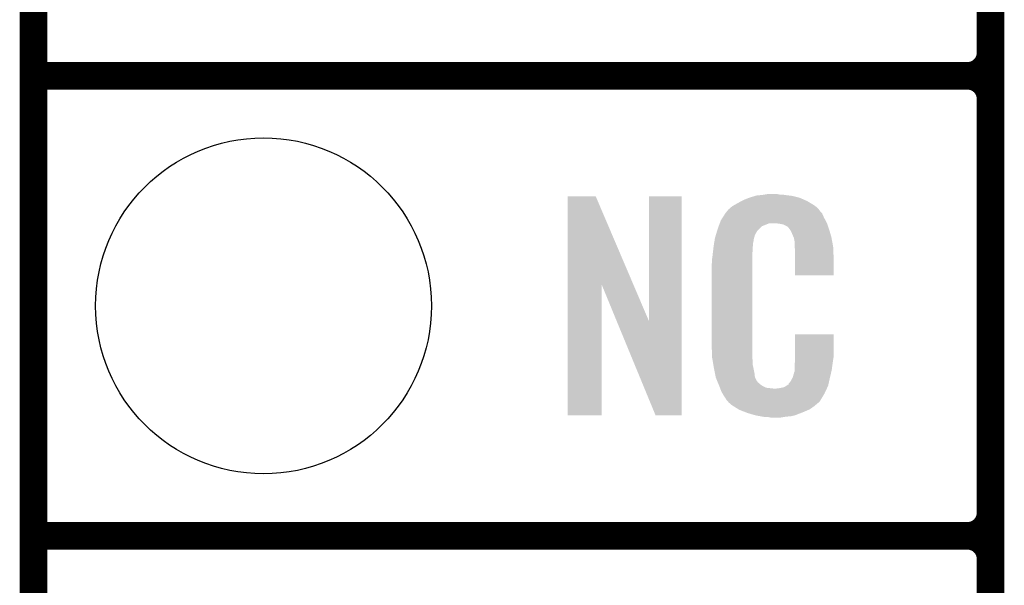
# Model space of a CAD drawing. Extents: x -0.05 to 0.95, y -0.15 to 1.54.
# Tile 3 of 33: x -0.05 to 0.16, y 0.24 to 0.36. Entities that reach past the tile are written whole.
import ezdxf

# ---------------------------------------------------------------- set-up
doc = ezdxf.new("R2010")
doc.units = 0
doc.layers.get('0').update_dxf_attribs({"linetype": 'CONTINUOUS'})
for name, color, linetype in [('PRESSURE_25_CLICK_V100A_GKO', 5, 'CONTINUOUS'), ('PRESSURE_25_CLICK_V100A_GTO', 14, 'CONTINUOUS'), ('PRESSURE_25_CLICK_V100A_GTS', 12, 'CONTINUOUS')]:
    doc.layers.add(name, color=color, linetype=linetype)

# ---------------------------------------------------------------- blocks, each defined once
blk = doc.blocks.new('ROUND_37')
blk.add_circle((0, 0), 0.0365)

msp = doc.modelspace()

# ---------------------------------------------------------------- linework, layer by layer
at = {"layer": 'PRESSURE_25_CLICK_V100A_GKO', "const_width": 0.006}
msp.add_lwpolyline([(-0.05, -0.15), (-0.05, 1.45)], dxfattribs=at)
at = {"layer": 'PRESSURE_25_CLICK_V100A_GTO', "const_width": 0.006}
for points in [[(0.158, -0.022), (0.158, 0.722)], [(0.158, 0.355), (0.158, 0.445)], [(-0.05, 0.35), (0.153, 0.35)], [(-0.05, 0.35), (0.153, 0.35)], [(0.158, 0.255), (0.158, 0.345)], [(-0.05, 0.25), (0.153, 0.25)], [(-0.05, 0.25), (0.153, 0.25)], [(0.158, 0.155), (0.158, 0.245)]]:
    msp.add_lwpolyline(points, dxfattribs=at)
for points in [[(0.153, 0.35, 0.414214), (0.158, 0.355)], [(0.158, 0.345, 0.414214), (0.153, 0.35)], [(0.158, 0.345, 0.414214), (0.153, 0.35)], [(0.153, 0.25, 0.414214), (0.158, 0.255)], [(0.158, 0.245, 0.414214), (0.153, 0.25)], [(0.158, 0.245, 0.414214), (0.153, 0.25)]]:
    msp.add_lwpolyline(points, format="xyb", dxfattribs=at)
at = {"layer": 'PRESSURE_25_CLICK_V100A_GTO'}
for points in [[(0.0661, 0.3046), (0.0661, 0.3238), (0.08039, 0.3046), (0.0722, 0.3238)], [(0.0661, 0.3238), (0.0661, 0.3238), (0.0722, 0.3238), (0.0661, 0.3238)], [(0.0838, 0.2966), (0.0838, 0.3238), (0.0909, 0.2966), (0.0909, 0.3238)], [(0.0838, 0.3238), (0.0838, 0.3238), (0.0909, 0.3238), (0.0838, 0.3238)], [(0.1043, 0.323), (0.1053, 0.3234), (0.11764, 0.323), (0.11673, 0.3234)], [(0.1053, 0.3234), (0.1056, 0.3235), (0.11673, 0.3234), (0.1165, 0.3235)], [(0.1056, 0.3235), (0.1062, 0.3237), (0.1165, 0.3235), (0.1157, 0.3237)], [(0.1062, 0.3237), (0.10687, 0.3239), (0.1157, 0.3237), (0.1149, 0.3239)], [(0.10687, 0.3239), (0.1072, 0.324), (0.1149, 0.3239), (0.1141, 0.324)], [(0.1072, 0.324), (0.1084, 0.3241), (0.1141, 0.324), (0.1133, 0.3241)], [(0.1084, 0.3241), (0.109, 0.3242), (0.1133, 0.3241), (0.1127, 0.3242)], [(0.109, 0.3242), (0.1096, 0.3243), (0.1121, 0.3242), (0.1116, 0.3243)], [(0.101, 0.3209), (0.10157, 0.3214), (0.12073, 0.3209), (0.1203, 0.3214)], [(0.10157, 0.3214), (0.1018, 0.3216), (0.1203, 0.3214), (0.12002, 0.3216)], [(0.1018, 0.3216), (0.10231, 0.3219), (0.12002, 0.3216), (0.1196, 0.3219)], [(0.10231, 0.3219), (0.103, 0.3223), (0.1196, 0.3219), (0.11893, 0.3223)], [(0.103, 0.3223), (0.10393, 0.3228), (0.11893, 0.3223), (0.1181, 0.3228)], [(0.10393, 0.3228), (0.1043, 0.323), (0.1181, 0.3228), (0.11764, 0.323)], [(0.0994, 0.3186), (0.09979, 0.3192), (0.12213, 0.3186), (0.1218, 0.3192)], [(0.09979, 0.3192), (0.10037, 0.3201), (0.1218, 0.3192), (0.1214, 0.3201)], [(0.10037, 0.3201), (0.1005, 0.3203), (0.1214, 0.3201), (0.1212, 0.3203)], [(0.1005, 0.3203), (0.1006, 0.3204), (0.1212, 0.3203), (0.1211, 0.3204)], [(0.1006, 0.3204), (0.10068, 0.3205), (0.1211, 0.3204), (0.121, 0.3205)], [(0.10068, 0.3205), (0.10084, 0.3207), (0.121, 0.3205), (0.1209, 0.3207)], [(0.10084, 0.3207), (0.101, 0.3209), (0.1209, 0.3207), (0.12073, 0.3209)], [(0.0987, 0.3167), (0.09892, 0.3173), (0.1077, 0.3167), (0.1083, 0.3173)], [(0.09892, 0.3173), (0.09914, 0.3179), (0.1083, 0.3173), (0.1098, 0.3179)], [(0.09914, 0.3179), (0.09922, 0.3181), (0.12247, 0.3179), (0.1224, 0.3181)], [(0.09914, 0.3179), (0.09914, 0.3179), (0.1098, 0.3179), (0.1117, 0.3179)], [(0.09922, 0.3181), (0.0994, 0.3186), (0.1224, 0.3181), (0.12213, 0.3186)], [(0.1124, 0.3178), (0.1117, 0.3179), (0.12251, 0.3178), (0.12247, 0.3179)], [(0.1129, 0.3177), (0.1124, 0.3178), (0.12254, 0.3177), (0.12251, 0.3178)], [(0.1139, 0.3172), (0.1129, 0.3177), (0.12272, 0.3172), (0.12254, 0.3177)], [(0.1141, 0.317), (0.1139, 0.3172), (0.12279, 0.317), (0.12272, 0.3172)], [(0.11431, 0.3167), (0.1141, 0.317), (0.1229, 0.3167), (0.12279, 0.317)], [(0.09804, 0.3143), (0.0981, 0.3147), (0.1065, 0.3143), (0.10661, 0.3147)], [(0.0981, 0.3147), (0.09831, 0.3154), (0.10661, 0.3147), (0.1068, 0.3154)], [(0.09831, 0.3154), (0.09858, 0.3163), (0.1068, 0.3154), (0.1073, 0.3163)], [(0.09858, 0.3163), (0.0987, 0.3167), (0.1073, 0.3163), (0.1077, 0.3167)], [(0.1146, 0.3163), (0.11431, 0.3167), (0.12302, 0.3163), (0.1229, 0.3167)], [(0.115, 0.3154), (0.1146, 0.3163), (0.12328, 0.3154), (0.12302, 0.3163)], [(0.11516, 0.315), (0.115, 0.3154), (0.1234, 0.315), (0.12328, 0.3154)], [(0.1152, 0.3149), (0.11516, 0.315), (0.12342, 0.3149), (0.1234, 0.315)], [(0.1153, 0.3147), (0.1152, 0.3149), (0.12346, 0.3147), (0.12342, 0.3149)], [(0.1153, 0.3146), (0.1153, 0.3147), (0.12348, 0.3146), (0.12346, 0.3147)], [(0.1154, 0.3141), (0.1153, 0.3146), (0.12357, 0.3141), (0.12348, 0.3146)], [(0.0977, 0.3119), (0.09779, 0.3127), (0.1063, 0.3119), (0.1063, 0.3127)], [(0.09779, 0.3127), (0.0978, 0.3128), (0.1063, 0.3127), (0.10632, 0.3128)], [(0.0978, 0.3128), (0.09786, 0.3132), (0.10632, 0.3128), (0.1064, 0.3132)], [(0.09786, 0.3132), (0.09794, 0.3137), (0.1064, 0.3132), (0.1064, 0.3137)], [(0.09794, 0.3137), (0.09801, 0.3141), (0.1064, 0.3137), (0.1065, 0.3141)], [(0.09801, 0.3141), (0.09804, 0.3143), (0.1065, 0.3141), (0.1065, 0.3143)], [(0.1154, 0.3134), (0.1154, 0.3141), (0.1237, 0.3134), (0.12357, 0.3141)], [(0.11544, 0.3129), (0.1154, 0.3134), (0.1238, 0.3129), (0.1237, 0.3134)], [(0.1155, 0.3121), (0.11544, 0.3129), (0.12383, 0.3121), (0.1238, 0.3129)], [(0.0975, 0.3103), (0.0976, 0.311), (0.1062, 0.3103), (0.1062, 0.311)], [(0.0976, 0.311), (0.09761, 0.3111), (0.1062, 0.311), (0.1062, 0.3111)], [(0.09761, 0.3111), (0.0977, 0.3119), (0.1062, 0.3111), (0.1063, 0.3119)], [(0.1155, 0.3106), (0.1155, 0.3121), (0.1239, 0.3106), (0.12383, 0.3121)], [(0.1155, 0.3066), (0.1155, 0.3106), (0.1239, 0.3066), (0.1239, 0.3106)], [(0.0974, 0.3091), (0.0975, 0.3096), (0.1062, 0.3091), (0.1062, 0.3096)], [(0.0974, 0.2914), (0.0974, 0.3091), (0.1062, 0.2914), (0.1062, 0.3091)], [(0.0975, 0.3096), (0.0975, 0.3103), (0.1062, 0.3096), (0.1062, 0.3103)], [(0.0661, 0.2762), (0.0661, 0.3046), (0.0735, 0.2762), (0.0735, 0.3046)], [(0.07679, 0.2966), (0.0735, 0.3046), (0.0838, 0.2966), (0.08039, 0.3046)], [(0.0852, 0.2762), (0.07679, 0.2966), (0.0909, 0.2762), (0.0909, 0.2966)], [(0.1155, 0.2889), (0.1155, 0.2938), (0.1239, 0.2889), (0.1239, 0.2938)], [(0.1155, 0.2938), (0.1155, 0.2938), (0.1239, 0.2938), (0.1155, 0.2938)], [(0.09749, 0.2889), (0.0974, 0.2914), (0.1062, 0.2889), (0.1062, 0.2914)], [(0.0975, 0.2887), (0.09749, 0.2889), (0.10623, 0.2887), (0.1062, 0.2889)], [(0.09759, 0.2882), (0.0975, 0.2887), (0.1063, 0.2882), (0.10623, 0.2887)], [(0.09774, 0.2873), (0.09759, 0.2882), (0.1063, 0.2873), (0.1063, 0.2882)], [(0.0979, 0.2864), (0.09774, 0.2873), (0.10649, 0.2864), (0.1063, 0.2873)], [(0.1154, 0.2871), (0.11547, 0.2876), (0.12363, 0.2871), (0.1237, 0.2876)], [(0.1154, 0.2861), (0.1154, 0.2871), (0.1235, 0.2861), (0.12363, 0.2871)], [(0.11547, 0.2876), (0.1155, 0.2878), (0.1237, 0.2876), (0.12373, 0.2878)], [(0.1155, 0.2883), (0.1155, 0.2889), (0.1238, 0.2883), (0.1239, 0.2889)], [(0.1155, 0.2878), (0.1155, 0.2883), (0.12373, 0.2878), (0.1238, 0.2883)], [(0.0981, 0.2854), (0.0979, 0.2864), (0.1067, 0.2854), (0.10649, 0.2864)], [(0.09828, 0.2845), (0.0981, 0.2854), (0.1068, 0.2845), (0.1067, 0.2854)], [(0.115, 0.2844), (0.1153, 0.2854), (0.1231, 0.2844), (0.12334, 0.2854)], [(0.1153, 0.2855), (0.1154, 0.2857), (0.12336, 0.2855), (0.12341, 0.2857)], [(0.1153, 0.2854), (0.1153, 0.2855), (0.12334, 0.2854), (0.12336, 0.2855)], [(0.1154, 0.2857), (0.1154, 0.2861), (0.12341, 0.2857), (0.1235, 0.2861)], [(0.0983, 0.2844), (0.09828, 0.2845), (0.10685, 0.2844), (0.1068, 0.2845)], [(0.09859, 0.2837), (0.0983, 0.2844), (0.1072, 0.2837), (0.10685, 0.2844)], [(0.09863, 0.2836), (0.09859, 0.2837), (0.1073, 0.2836), (0.1072, 0.2837)], [(0.09871, 0.2834), (0.09863, 0.2836), (0.1074, 0.2834), (0.1073, 0.2836)], [(0.09879, 0.2832), (0.09871, 0.2834), (0.1077, 0.2832), (0.1074, 0.2834)], [(0.09892, 0.2829), (0.09879, 0.2832), (0.108, 0.2829), (0.1077, 0.2832)], [(0.099, 0.2827), (0.09892, 0.2829), (0.1083, 0.2827), (0.108, 0.2829)], [(0.09908, 0.2825), (0.099, 0.2827), (0.1086, 0.2825), (0.1083, 0.2827)], [(0.09919, 0.2822), (0.09908, 0.2825), (0.1092, 0.2822), (0.1086, 0.2825)], [(0.1131, 0.2823), (0.1136, 0.2826), (0.12256, 0.2823), (0.1227, 0.2826)], [(0.1136, 0.2826), (0.114, 0.2829), (0.1227, 0.2826), (0.12277, 0.2829)], [(0.1141, 0.2831), (0.1145, 0.2835), (0.12281, 0.2831), (0.1229, 0.2835)], [(0.1141, 0.2829), (0.1141, 0.2831), (0.12277, 0.2829), (0.12281, 0.2831)], [(0.1145, 0.2835), (0.115, 0.2844), (0.1229, 0.2835), (0.1231, 0.2844)], [(0.09927, 0.282), (0.09919, 0.2822), (0.111, 0.282), (0.1092, 0.2822)], [(0.0995, 0.2814), (0.09927, 0.282), (0.12214, 0.2814), (0.12242, 0.282)], [(0.09978, 0.2809), (0.0995, 0.2814), (0.1219, 0.2809), (0.12214, 0.2814)], [(0.1, 0.2805), (0.09978, 0.2809), (0.12166, 0.2805), (0.1219, 0.2809)], [(0.1004, 0.2799), (0.1, 0.2805), (0.1213, 0.2799), (0.12166, 0.2805)], [(0.1114, 0.282), (0.1117, 0.2821), (0.12242, 0.282), (0.12246, 0.2821)], [(0.1121, 0.2821), (0.1131, 0.2823), (0.12246, 0.2821), (0.12256, 0.2823)], [(0.1005, 0.2798), (0.1004, 0.2799), (0.12124, 0.2798), (0.1213, 0.2799)], [(0.1005, 0.2797), (0.1005, 0.2798), (0.12118, 0.2797), (0.12124, 0.2798)], [(0.10076, 0.2794), (0.1005, 0.2797), (0.121, 0.2794), (0.12118, 0.2797)], [(0.10093, 0.2792), (0.10076, 0.2794), (0.1209, 0.2792), (0.121, 0.2794)], [(0.1011, 0.279), (0.10093, 0.2792), (0.12065, 0.279), (0.1209, 0.2792)], [(0.10133, 0.2788), (0.1011, 0.279), (0.1204, 0.2788), (0.12065, 0.279)], [(0.1018, 0.2784), (0.10133, 0.2788), (0.11993, 0.2784), (0.1204, 0.2788)], [(0.10212, 0.2782), (0.1018, 0.2784), (0.1197, 0.2782), (0.11993, 0.2784)], [(0.10324, 0.2775), (0.10212, 0.2782), (0.1187, 0.2775), (0.1197, 0.2782)], [(0.1034, 0.2774), (0.10324, 0.2775), (0.11847, 0.2774), (0.1187, 0.2775)], [(0.10469, 0.2769), (0.1034, 0.2774), (0.1173, 0.2769), (0.11847, 0.2774)], [(0.1052, 0.2767), (0.10469, 0.2769), (0.11679, 0.2767), (0.1173, 0.2769)], [(0.1069, 0.2762), (0.1052, 0.2767), (0.1155, 0.2762), (0.11679, 0.2767)], [(0.10797, 0.276), (0.1069, 0.2762), (0.1146, 0.276), (0.1155, 0.2762)], [(0.1085, 0.2759), (0.10797, 0.276), (0.1135, 0.2759), (0.1146, 0.276)], [(0.1092, 0.2758), (0.1085, 0.2759), (0.1129, 0.2758), (0.1135, 0.2759)], [(0.1103, 0.2757), (0.1098, 0.2758), (0.1123, 0.2757), (0.1129, 0.2758)]]:
    msp.add_solid(points, dxfattribs=at)

# ---------------------------------------------------------------- block references
at = {"layer": 'PRESSURE_25_CLICK_V100A_GTS'}
msp.add_blockref('ROUND_37', (0, 0.3), dxfattribs=at)

doc.saveas('drawing.dxf')
